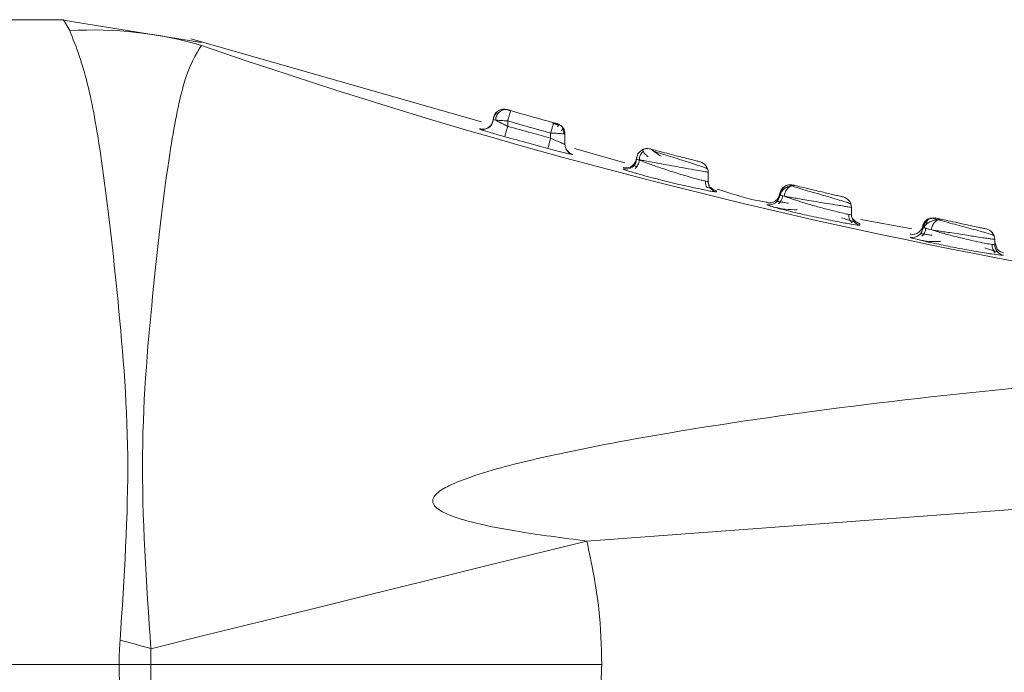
# Model space of a CAD drawing. Header units: millimetres. Extents: x -456 to 1924, y -71 to 431.
# Tile 37 of 45: x 1042.92 to 1056.67, y 162.37 to 171.48. Entities that reach past the tile are written whole.
import ezdxf

# ---------------------------------------------------------------- set-up
doc = ezdxf.new("R2010")
doc.units = ezdxf.units.MM

# ---------------------------------------------------------------- blocks, each defined once
blk = doc.blocks.new('Drawing View6')
at = {"color": 7, "linetype": 'Continuous', "lineweight": 18}
for p, q in [((20.888, 0), (8.888, 0)), ((22.813, -0.317), (20.856, 0)), ((20.973, -0.152), (20.888, 0)), ((26.724, -1.426), (22.664, -0.267)), ((22.815, -0.36), (22.815, -0.36)), ((27.034, -1.256), (27.019, -1.252)), ((27.06, -1.253), (27.057, -1.253)), ((27.079, -1.255), (27.08, -1.255)), ((27.079, -1.256), (27.087, -1.257)), ((27.082, -1.26), (27.079, -1.259)), ((27.127, -1.276), (27.129, -1.269)), ((27.133, -1.274), (27.128, -1.273)), ((26.883, -1.42), (26.888, -1.391)), ((26.892, -1.381), (26.887, -1.392)), ((26.892, -1.392), (26.897, -1.394)), ((27.088, -1.413), (27.088, -1.488)), ((27.8, -1.462), (27.79, -1.457)), ((27.791, -1.456), (27.791, -1.456)), ((27.688, -1.583), (27.688, -1.652)), ((27.873, -1.593), (27.888, -1.597)), ((27.888, -1.597), (27.888, -1.739)), ((27.919, -1.826), (27.895, -1.786)), ((27.919, -1.826), (27.895, -1.786)), ((27.999, -1.884), (27.999, -1.88)), ((28.725, -1.997), (28.023, -1.796)), ((28.701, -2.083), (28.701, -2.083)), ((28.89, -2.146), (28.793, -2.117)), ((29.888, -2.131), (29.888, -2.258)), ((29.888, -2.258), (29.888, -2.245)), ((29.897, -2.306), (29.888, -2.258)), ((31.063, -2.319), (31.022, -2.31)), ((31.073, -2.308), (31.08, -2.31)), ((30.003, -2.404), (30.003, -2.389)), ((30.705, -2.582), (30.705, -2.582)), ((31.888, -2.621), (31.888, -2.722)), ((31.888, -2.722), (31.888, -2.703)), ((31.921, -2.794), (31.896, -2.771)), ((31.97, -2.867), (32.007, -2.869)), ((32.007, -2.869), (32.006, -2.847)), ((32.73, -2.919), (32.018, -2.788)), ((32.887, -2.902), (32.884, -2.881)), ((33.008, -2.769), (32.957, -2.784)), ((33.068, -2.771), (32.961, -2.781)), ((33.101, -2.792), (33.025, -2.776)), ((33.069, -2.769), (33.063, -2.768)), ((32.929, -2.915), (32.967, -2.925)), ((32.708, -3.036), (32.708, -3.036)), ((33.888, -3.067), (33.888, -3.14)), ((33.888, -3.103), (33.922, -3.202)), ((33.888, -3.14), (33.888, -3.111)), ((33.901, -3.192), (33.896, -3.19)), ((33.973, -3.287), (34.011, -3.288)), ((34.011, -3.288), (34.011, -3.288)), ((43.388, -6.155), (28.193, -7.278)), ((8.888, -9), (21.662, -9))]:
    blk.add_line(p, q, dxfattribs=at)
at = {"color": 7, "linetype": 'Continuous', "lineweight": 18, "flags": 128}
for points in [[(27.022, -1.25), (27.046, -1.249), (27.079, -1.255)], [(27.048, -1.633), (27.049, -1.629), (27.051, -1.621), (27.055, -1.607), (27.06, -1.589), (27.066, -1.567), (27.073, -1.543), (27.08, -1.516), (27.088, -1.488)], [(27.649, -1.797), (27.65, -1.794), (27.652, -1.785), (27.656, -1.772), (27.661, -1.754), (27.667, -1.732), (27.673, -1.707), (27.68, -1.68), (27.688, -1.652)], [(27.896, -1.787), (27.89, -1.764), (27.888, -1.739)], [(31.062, -2.319), (31.088, -2.316), (31.117, -2.319)], [(29.925, -2.357), (29.92, -2.351), (29.915, -2.344)], [(31.888, -2.621), (31.886, -2.596), (31.88, -2.573)], [(33.888, -3.068), (33.886, -3.042), (33.879, -3.018)], [(22.106, -8.781), (22.866, -8.593), (23.626, -8.406), (24.387, -8.218), (25.148, -8.03), (25.909, -7.842), (26.67, -7.654), (27.432, -7.466), (28.193, -7.278)]]:
    blk.add_lwpolyline(points, dxfattribs=at)
at = {"color": 7, "linetype": 'Continuous', "lineweight": 18}
for centre, radius, start, end in [((21.295, -5.574), 5.431, 73.7433, 93.3999), ((48.846, 74.858), 79.595, 250.91073, 266.068), ((54.573, 94.891), 100, 254.07145, 254.4281), ((26.738, -1.382), 0.15, 254.1954, 345.2267), ((54.573, 94.891), 100.15, 254.07145, 254.4281), ((28.038, -1.739), 0.15, 180.0126, 209.1714), ((28.038, -1.739), 0.15, 209.1864, 255.0952), ((28.738, -1.937), 0.15, 255.7021, 357.8504), ((29.738, -2.131), 0.15, 360, 75.6421), ((30.038, -2.258), 0.15, 180.0004, 206.6311), ((30.738, -2.436), 0.15, 257.1479, 356.4955), ((31.738, -2.621), 0.15, 360, 76.8202), ((32.038, -2.722), 0.15, 180.0064, 258.0251), ((33.037, -2.916), 0.15, 77.5849, 167.0421), ((32.738, -2.889), 0.15, 258.6302, 354.8555), ((33.738, -3.067), 0.15, 360, 77.9926), ((34.038, -3.14), 0.15, 180.0075, 259.4971), ((-22.454, -167.703), 165.052, 74.337, 74.49185)]:
    blk.add_arc(centre, radius, start, end, dxfattribs=at)
for points, knots in [([(21.677, -8.661), (21.734, -7.79), (21.846, -6.064), (21.636, -3.745), (21.444, -2.049), (21.217, -0.764), (21.062, -0.376), (20.973, -0.152)], [0, 0, 0, 0, 0.215496, 0.427053, 0.635274, 0.788728, 1, 1, 1, 1]), ([(22.106, -8.781), (22.044, -7.863), (21.922, -6.055), (22.145, -3.638), (22.345, -1.923), (22.58, -0.715), (22.729, -0.489), (22.815, -0.36)], [0, 0, 0, 0, 0.215583, 0.424685, 0.63353, 0.789403, 1, 1, 1, 1]), ([(26.888, -1.391), (26.889, -1.38), (26.891, -1.359), (26.904, -1.328), (26.923, -1.3), (26.95, -1.276), (26.981, -1.258), (27.004, -1.253), (27.016, -1.251)], [0, 0, 0, 0, 0.149286, 0.310346, 0.480337, 0.655173, 0.830009, 1, 1, 1, 1]), ([(26.952, -1.278), (26.942, -1.286), (26.924, -1.301), (26.905, -1.331), (26.893, -1.363), (26.891, -1.384), (26.89, -1.394)], [0, 0, 0, 0, 0.267472, 0.527266, 0.772918, 1, 1, 1, 1]), ([(27.015, -1.251), (27.004, -1.253), (26.98, -1.258), (26.95, -1.277), (26.926, -1.302), (26.916, -1.323), (26.912, -1.334)], [0, 0, 0, 0, 0.241254, 0.493089, 0.748528, 1, 1, 1, 1]), ([(26.919, -1.401), (26.92, -1.391), (26.923, -1.37), (26.935, -1.339), (26.952, -1.309), (26.976, -1.284), (27.003, -1.265), (27.033, -1.255), (27.061, -1.252), (27.078, -1.255), (27.087, -1.257)], [0, 0, 0, 0, 0.113774, 0.236652, 0.366448, 0.500002, 0.633556, 0.763352, 0.886228, 1, 1, 1, 1]), ([(27.016, -1.251), (27.027, -1.25), (27.048, -1.248), (27.069, -1.252), (27.079, -1.255)], [0, 0, 0, 0, 0.518969, 1, 1, 1, 1]), ([(27.087, -1.257), (27.084, -1.256), (27.08, -1.255), (27.079, -1.255), (27.079, -1.255)], [0, 0, 0, 0, 0.5566588, 1, 1, 1, 1]), ([(27.129, -1.269), (27.125, -1.268), (27.118, -1.266), (27.106, -1.263), (27.095, -1.259), (27.09, -1.258), (27.087, -1.257)], [0, 0, 0, 0, 0.230799, 0.45919, 0.732023, 1, 1, 1, 1]), ([(26.888, -1.384), (26.887, -1.394), (26.884, -1.416), (26.872, -1.447), (26.853, -1.476), (26.826, -1.5), (26.794, -1.518), (26.76, -1.527), (26.727, -1.528), (26.706, -1.523), (26.696, -1.521)], [0, 0, 0, 0, 0.113729, 0.236596, 0.366411, 0.5, 0.633589, 0.763404, 0.886271, 1, 1, 1, 1]), ([(26.919, -1.401), (26.909, -1.398), (26.895, -1.394), (26.893, -1.393), (26.892, -1.392)], [0, 0, 0, 0, 0.6615532, 1, 1, 1, 1]), ([(26.919, -1.401), (26.929, -1.407), (26.952, -1.42), (26.986, -1.437), (27.013, -1.451), (27.041, -1.466), (27.068, -1.479), (27.088, -1.488)], [0, 0, 0, 0, 0.2497197, 0.544545, 0.5985125, 0.6925505, 1, 1, 1, 1]), ([(27.088, -1.488), (27.199, -1.519), (27.399, -1.574), (27.599, -1.628), (27.688, -1.652)], [0, 0, 0, 0, 0.558056, 1, 1, 1, 1]), ([(27.803, -1.473), (27.797, -1.472), (27.785, -1.468), (27.764, -1.462), (27.743, -1.455), (27.728, -1.451), (27.72, -1.448)], [0, 0, 0, 0, 0.25479, 0.506105, 0.754294, 1, 1, 1, 1]), ([(27.725, -1.45), (27.725, -1.45), (27.728, -1.439), (27.728, -1.438), (27.728, -1.438)], [0, 0, 0, 0, 0.0213255, 1, 1, 1, 1]), ([(27.778, -1.452), (27.778, -1.452), (27.776, -1.452), (27.768, -1.449), (27.759, -1.447), (27.75, -1.444), (27.739, -1.441), (27.732, -1.439), (27.728, -1.438)], [0, 0, 0, 0, 0.217305, 0.430777, 0.575827, 0.714334, 0.853388, 1, 1, 1, 1]), ([(27.769, -1.45), (27.771, -1.45), (27.778, -1.452), (27.786, -1.455), (27.793, -1.46), (27.799, -1.469), (27.797, -1.48), (27.785, -1.488), (27.778, -1.493)], [0, 0, 0, 0, 0.05159, 0.174567, 0.301114, 0.43228, 0.708141, 1, 1, 1, 1]), ([(27.834, -1.483), (27.83, -1.48), (27.815, -1.464), (27.794, -1.457), (27.778, -1.452)], [0, 0, 0, 0, 0.247484, 1, 1, 1, 1]), ([(27.833, -1.551), (27.839, -1.545), (27.852, -1.533), (27.858, -1.516), (27.853, -1.499), (27.84, -1.487), (27.834, -1.483)], [0, 0, 0, 0, 0.29164, 0.563303, 0.818704, 1, 1, 1, 1]), ([(27.888, -1.597), (27.886, -1.58), (27.883, -1.548), (27.867, -1.514), (27.852, -1.501), (27.849, -1.498)], [0, 0, 0, 0, 0.449107, 0.898213, 1, 1, 1, 1]), ([(26.697, -1.522), (26.697, -1.522), (26.697, -1.52), (26.697, -1.523), (26.697, -1.526)], [0, 0, 0, 0, 0.119604, 1, 1, 1, 1]), ([(26.697, -1.526), (26.699, -1.527), (26.701, -1.529), (26.724, -1.537), (26.734, -1.54)], [0, 0, 0, 0, 0.573704, 1, 1, 1, 1]), ([(26.734, -1.54), (26.739, -1.541), (26.758, -1.548), (26.829, -1.57), (26.933, -1.601), (27.011, -1.623), (27.048, -1.633)], [0, 0, 0, 0, 0.101941, 0.403347, 0.72158, 1, 1, 1, 1]), ([(27.048, -1.633), (27.16, -1.664), (27.36, -1.719), (27.56, -1.773), (27.649, -1.797)], [0, 0, 0, 0, 0.558055, 1, 1, 1, 1]), ([(27.873, -1.593), (27.873, -1.584), (27.872, -1.565), (27.865, -1.538), (27.857, -1.521), (27.853, -1.513)], [0, 0, 0, 0, 0.330482, 0.678172, 1, 1, 1, 1]), ([(27.688, -1.652), (27.715, -1.665), (27.766, -1.689), (27.824, -1.714), (27.86, -1.729), (27.883, -1.738), (27.886, -1.739), (27.888, -1.739)], [0, 0, 0, 0, 0.268651, 0.518505, 0.657801, 0.816403, 1, 1, 1, 1]), ([(27.649, -1.797), (27.696, -1.81), (27.788, -1.834), (27.888, -1.859), (27.951, -1.874), (27.991, -1.883), (27.996, -1.884), (27.999, -1.884)], [0, 0, 0, 0, 0.261453, 0.508983, 0.649421, 0.811251, 1, 1, 1, 1]), ([(28, -1.88), (27.985, -1.875), (27.953, -1.864), (27.931, -1.839), (27.919, -1.826)], [0, 0, 0, 0, 0.486024, 1, 1, 1, 1]), ([(28.888, -1.923), (28.887, -1.933), (28.885, -1.955), (28.873, -1.986), (28.854, -2.015), (28.828, -2.04), (28.797, -2.058), (28.763, -2.068), (28.73, -2.07), (28.709, -2.066), (28.699, -2.064)], [0, 0, 0, 0, 0.113822, 0.236712, 0.366489, 0.500005, 0.63352, 0.763294, 0.886181, 1, 1, 1, 1]), ([(28.888, -1.943), (28.889, -1.931), (28.892, -1.907), (28.906, -1.875), (28.925, -1.848), (28.948, -1.828), (28.974, -1.812), (29.005, -1.802), (29.029, -1.797), (29.041, -1.799), (29.042, -1.799)], [0, 0, 0, 0, 0.157517, 0.306983, 0.445338, 0.571023, 0.698549, 0.838664, 0.989533, 1, 1, 1, 1]), ([(28.982, -1.839), (28.975, -1.846), (28.959, -1.86), (28.941, -1.888), (28.928, -1.922), (28.926, -1.947), (28.925, -1.96)], [0, 0, 0, 0, 0.220067, 0.462731, 0.724706, 1, 1, 1, 1]), ([(29.001, -1.804), (28.992, -1.807), (28.974, -1.815), (28.977, -1.838), (29, -1.869), (29.032, -1.899), (29.048, -1.915)], [0, 0, 0, 0, 0.2184254, 0.4703971, 0.7310055, 1, 1, 1, 1]), ([(29.001, -1.804), (29.005, -1.803), (29.019, -1.798), (29.045, -1.798), (29.066, -1.802), (29.076, -1.804)], [0, 0, 0, 0, 0.161259, 0.596528, 1, 1, 1, 1]), ([(29.775, -1.985), (29.774, -1.985), (29.771, -1.984), (29.745, -1.977), (29.693, -1.964), (29.611, -1.943), (29.504, -1.915), (29.374, -1.882), (29.231, -1.844), (29.131, -1.818), (29.083, -1.805), (29.078, -1.804), (29.076, -1.804)], [0, 0, 0, 0, 0.05889, 0.131984, 0.227373, 0.317308, 0.424713, 0.545782, 0.670567, 0.834795, 0.917467, 1, 1, 1, 1]), ([(29.229, -1.904), (29.207, -1.891), (29.165, -1.864), (29.123, -1.834), (29.102, -1.815), (29.103, -1.813), (29.104, -1.813)], [0, 0, 0, 0, 0.298046, 0.586209, 0.860592, 1, 1, 1, 1]), ([(29.882, -2.088), (29.877, -2.084), (29.866, -2.075), (29.799, -2.051), (29.703, -2.018), (29.584, -1.981), (29.456, -1.94), (29.329, -1.9), (29.212, -1.864), (29.153, -1.844), (29.124, -1.834)], [0, 0, 0, 0, 0.132225, 0.26258, 0.390831, 0.516895, 0.640807, 0.762636, 0.882396, 1, 1, 1, 1]), ([(28.894, -2.047), (28.893, -2.047), (28.876, -2.044), (28.856, -2.041), (28.849, -2.043), (28.845, -2.043)], [0, 0, 0, 0, 0.0155096, 0.5306188, 1, 1, 1, 1]), ([(28.926, -1.956), (28.925, -1.968), (28.922, -1.993), (28.909, -2.027), (28.89, -2.055), (28.875, -2.069), (28.867, -2.076)], [0, 0, 0, 0, 0.275, 0.536907, 0.779688, 1, 1, 1, 1]), ([(28.888, -1.943), (28.889, -1.944), (28.891, -1.946), (28.923, -1.955), (29.014, -1.996), (29.173, -2.052), (29.339, -2.107), (29.478, -2.152), (29.608, -2.19), (29.721, -2.221), (29.806, -2.243), (29.853, -2.254), (29.882, -2.26), (29.886, -2.259), (29.888, -2.258)], [0, 0, 0, 0, 0.0378839, 0.1166562, 0.2348376, 0.3589194, 0.4901213, 0.5622963, 0.6299908, 0.7516343, 0.8156266, 0.8782277, 0.9396207, 1, 1, 1, 1]), ([(29.888, -2.131), (29.886, -2.13), (29.882, -2.129), (29.842, -2.122), (29.758, -2.107), (29.638, -2.086), (29.507, -2.062), (29.377, -2.038), (29.246, -2.015), (29.126, -1.992), (29.028, -1.975), (28.949, -1.959), (28.898, -1.953), (28.891, -1.946), (28.888, -1.943)], [0, 0, 0, 0, 0.065832, 0.132704, 0.235989, 0.351358, 0.415251, 0.503915, 0.599976, 0.669222, 0.755303, 0.834588, 0.917484, 1, 1, 1, 1]), ([(28.701, -2.083), (28.708, -2.087), (28.719, -2.093), (28.774, -2.111), (28.794, -2.118)], [0, 0, 0, 0, 0.640124, 1, 1, 1, 1]), ([(28.794, -2.118), (28.819, -2.125), (28.847, -2.134), (28.912, -2.153), (28.99, -2.175), (29.138, -2.215), (29.308, -2.258), (29.474, -2.298), (29.641, -2.336), (29.758, -2.361), (29.81, -2.372), (29.811, -2.372)], [0, 0, 0, 0, 0.112652, 0.126212, 0.237314, 0.370015, 0.549417, 0.675816, 0.792701, 0.99686, 1, 1, 1, 1]), ([(29.871, -2.339), (29.868, -2.334), (29.859, -2.318), (29.85, -2.288), (29.85, -2.263), (29.85, -2.251)], [0, 0, 0, 0, 0.2238259, 0.6024936, 1, 1, 1, 1]), ([(29.927, -2.358), (29.926, -2.358), (29.912, -2.346), (29.901, -2.327), (29.897, -2.308), (29.897, -2.306)], [0, 0, 0, 0, 0.0511772, 0.8809558, 1, 1, 1, 1]), ([(30.004, -2.389), (29.988, -2.384), (29.956, -2.373), (29.932, -2.348), (29.92, -2.336)], [0, 0, 0, 0, 0.485471, 1, 1, 1, 1]), ([(30.888, -2.445), (30.889, -2.435), (30.891, -2.414), (30.903, -2.384), (30.922, -2.356), (30.947, -2.332), (30.978, -2.315), (31.01, -2.305), (31.042, -2.303), (31.063, -2.306), (31.073, -2.308)], [0, 0, 0, 0, 0.11449, 0.237535, 0.367026, 0.499999, 0.632972, 0.762464, 0.885509, 1, 1, 1, 1]), ([(31.063, -2.319), (31.041, -2.323), (30.997, -2.331), (30.943, -2.364), (30.904, -2.407), (30.896, -2.437), (30.892, -2.452)], [0, 0, 0, 0, 0.244465, 0.500345, 0.755616, 1, 1, 1, 1]), ([(31.009, -2.307), (30.998, -2.31), (30.975, -2.316), (30.948, -2.335), (30.927, -2.361), (30.921, -2.382), (30.918, -2.393)], [0, 0, 0, 0, 0.239996, 0.490148, 0.745302, 1, 1, 1, 1]), ([(30.95, -2.465), (30.951, -2.455), (30.954, -2.434), (30.965, -2.403), (30.982, -2.373), (31.005, -2.348), (31.032, -2.329), (31.061, -2.318), (31.09, -2.314), (31.108, -2.317), (31.117, -2.319)], [0, 0, 0, 0, 0.114126, 0.237091, 0.366746, 0.500021, 0.633293, 0.762938, 0.88589, 1, 1, 1, 1]), ([(31.881, -2.575), (31.875, -2.571), (31.862, -2.562), (31.779, -2.535), (31.662, -2.5), (31.522, -2.459), (31.375, -2.417), (31.238, -2.377), (31.121, -2.343), (31.075, -2.328), (31.052, -2.32)], [0, 0, 0, 0, 0.132292, 0.262646, 0.390849, 0.516885, 0.640812, 0.762689, 0.882479, 1, 1, 1, 1]), ([(31.073, -2.308), (31.071, -2.308), (31.068, -2.307), (31.071, -2.308), (31.073, -2.308)], [0, 0, 0, 0, 0.555969, 1, 1, 1, 1]), ([(31.08, -2.31), (31.082, -2.31), (31.086, -2.311), (31.105, -2.316), (31.117, -2.319)], [0, 0, 0, 0, 0.412026, 1, 1, 1, 1]), ([(31.772, -2.475), (31.771, -2.474), (31.769, -2.474), (31.75, -2.469), (31.71, -2.46), (31.646, -2.445), (31.563, -2.425), (31.47, -2.403), (31.351, -2.375), (31.213, -2.342), (31.149, -2.327), (31.117, -2.319)], [0, 0, 0, 0, 0.060974, 0.134031, 0.226048, 0.34221, 0.435268, 0.540822, 0.65477, 0.828002, 1, 1, 1, 1]), ([(29.811, -2.372), (29.84, -2.378), (29.898, -2.389), (29.957, -2.4), (29.996, -2.406), (30.001, -2.405), (30.003, -2.404)], [0, 0, 0, 0, 0.251113, 0.505264, 0.754843, 1, 1, 1, 1]), ([(29.928, -2.36), (29.924, -2.358), (29.916, -2.355), (29.893, -2.347), (29.873, -2.34), (29.871, -2.339)], [0, 0, 0, 0, 0.487166, 0.968224, 1, 1, 1, 1]), ([(30.003, -2.404), (29.987, -2.399), (29.958, -2.39), (29.937, -2.368), (29.927, -2.358)], [0, 0, 0, 0, 0.538988, 1, 1, 1, 1]), ([(30.711, -2.549), (30.663, -2.541), (30.425, -2.5), (30.195, -2.424), (30.011, -2.364)], [0, 0, 0, 0, 0.198616, 1, 1, 1, 1]), ([(30.888, -2.416), (30.886, -2.428), (30.883, -2.452), (30.869, -2.483), (30.85, -2.509), (30.828, -2.53), (30.802, -2.545), (30.772, -2.556), (30.737, -2.56), (30.714, -2.556), (30.702, -2.554)], [0, 0, 0, 0, 0.136997, 0.267594, 0.389104, 0.5, 0.610896, 0.732407, 0.863003, 1, 1, 1, 1]), ([(30.926, -2.453), (30.925, -2.466), (30.922, -2.49), (30.909, -2.523), (30.891, -2.551), (30.876, -2.565), (30.869, -2.572)], [0, 0, 0, 0, 0.274767, 0.536455, 0.779273, 1, 1, 1, 1]), ([(30.95, -2.465), (30.932, -2.459), (30.896, -2.449), (30.89, -2.446), (30.888, -2.445)], [0, 0, 0, 0, 0.499024, 1, 1, 1, 1]), ([(30.95, -2.465), (30.979, -2.475), (31.04, -2.497), (31.188, -2.545), (31.364, -2.597), (31.545, -2.646), (31.694, -2.684), (31.804, -2.71), (31.875, -2.723), (31.884, -2.722), (31.888, -2.722)], [0, 0, 0, 0, 0.117871, 0.245763, 0.395767, 0.530728, 0.660259, 0.774453, 0.8886, 1, 1, 1, 1]), ([(31.888, -2.621), (31.886, -2.62), (31.881, -2.619), (31.844, -2.613), (31.783, -2.603), (31.685, -2.587), (31.562, -2.567), (31.422, -2.544), (31.299, -2.523), (31.187, -2.505), (31.092, -2.488), (31.01, -2.475), (30.97, -2.468), (30.95, -2.465)], [0, 0, 0, 0, 0.080913, 0.164987, 0.252315, 0.342981, 0.476044, 0.563968, 0.668503, 0.754691, 0.829237, 0.918078, 1, 1, 1, 1]), ([(30.705, -2.582), (30.713, -2.587), (30.731, -2.596), (30.834, -2.624), (30.885, -2.638)], [0, 0, 0, 0, 0.505253, 1, 1, 1, 1]), ([(31.011, -2.563), (30.988, -2.558), (30.941, -2.55), (30.891, -2.541), (30.857, -2.537), (30.851, -2.539), (30.847, -2.539)], [0, 0, 0, 0, 0.2550275, 0.5104032, 0.7665473, 1, 1, 1, 1]), ([(30.801, -2.615), (30.854, -2.627), (30.955, -2.65), (31.072, -2.653), (31.128, -2.654)], [0, 0, 0, 0, 0.524533, 1, 1, 1, 1]), ([(30.885, -2.638), (30.887, -2.638), (30.935, -2.652), (31.105, -2.693), (31.364, -2.752), (31.633, -2.808), (31.855, -2.85), (31.932, -2.861), (31.97, -2.867)], [0, 0, 0, 0, 0.005956, 0.202049, 0.406582, 0.612103, 0.812688, 1, 1, 1, 1]), ([(31.896, -2.835), (31.89, -2.828), (31.876, -2.814), (31.861, -2.787), (31.851, -2.753), (31.85, -2.729), (31.85, -2.717)], [0, 0, 0, 0, 0.220871, 0.463715, 0.725343, 1, 1, 1, 1]), ([(31.926, -2.822), (31.922, -2.821), (31.916, -2.818), (31.879, -2.806), (31.823, -2.789), (31.773, -2.773), (31.748, -2.765)], [0, 0, 0, 0, 0.235851, 0.49353, 0.748256, 1, 1, 1, 1]), ([(32.007, -2.846), (31.991, -2.841), (31.958, -2.831), (31.934, -2.806), (31.921, -2.793)], [0, 0, 0, 0, 0.484897, 1, 1, 1, 1]), ([(32.887, -2.86), (32.886, -2.871), (32.882, -2.894), (32.864, -2.933), (32.829, -2.971), (32.782, -2.993), (32.74, -2.999), (32.717, -2.995), (32.706, -2.994)], [0, 0, 0, 0, 0.136954, 0.267626, 0.5, 0.732374, 0.863046, 1, 1, 1, 1]), ([(32.959, -2.782), (32.949, -2.788), (32.93, -2.8), (32.908, -2.825), (32.892, -2.853), (32.887, -2.873), (32.884, -2.882)], [0, 0, 0, 0, 0.265321, 0.523973, 0.77024, 1, 1, 1, 1]), ([(32.887, -2.902), (32.889, -2.893), (32.892, -2.873), (32.904, -2.844), (32.923, -2.816), (32.947, -2.794), (32.976, -2.777), (32.997, -2.771), (33.008, -2.769)], [0, 0, 0, 0, 0.151885, 0.314466, 0.48505, 0.659937, 0.834824, 1, 1, 1, 1]), ([(33.109, -2.791), (33.084, -2.794), (33.032, -2.8), (32.966, -2.83), (32.916, -2.869), (32.902, -2.897), (32.895, -2.911)], [0, 0, 0, 0, 0.23898, 0.491792, 0.748533, 1, 1, 1, 1]), ([(32.953, -2.798), (32.946, -2.804), (32.931, -2.818), (32.912, -2.844), (32.899, -2.876), (32.896, -2.899), (32.895, -2.911)], [0, 0, 0, 0, 0.221755, 0.464769, 0.725978, 1, 1, 1, 1]), ([(32.999, -2.771), (32.989, -2.774), (32.97, -2.781), (32.944, -2.803), (32.94, -2.831), (32.937, -2.849)], [0, 0, 0, 0, 0.243649, 0.487532, 1, 1, 1, 1]), ([(33.005, -2.934), (33.007, -2.924), (33.009, -2.904), (33.02, -2.873), (33.035, -2.845), (33.056, -2.82), (33.079, -2.801), (33.104, -2.789), (33.129, -2.784), (33.145, -2.786), (33.152, -2.787)], [0, 0, 0, 0, 0.114654, 0.237751, 0.367198, 0.500063, 0.632919, 0.762338, 0.885395, 1, 1, 1, 1]), ([(33.063, -2.768), (33.063, -2.768), (33.061, -2.767), (33.065, -2.768), (33.069, -2.769)], [0, 0, 0, 0, 0.104705, 1, 1, 1, 1]), ([(33.069, -2.769), (33.073, -2.77), (33.082, -2.772), (33.13, -2.783), (33.153, -2.788)], [0, 0, 0, 0, 0.522143, 1, 1, 1, 1]), ([(33.88, -3.019), (33.874, -3.015), (33.863, -3.007), (33.791, -2.983), (33.688, -2.953), (33.562, -2.919), (33.427, -2.883), (33.296, -2.847), (33.178, -2.815), (33.123, -2.799), (33.095, -2.791)], [0, 0, 0, 0, 0.13238, 0.262853, 0.391222, 0.517434, 0.641463, 0.763294, 0.882858, 1, 1, 1, 1]), ([(33.102, -2.792), (33.109, -2.789), (33.126, -2.784), (33.143, -2.786), (33.152, -2.788)], [0, 0, 0, 0, 0.462476, 1, 1, 1, 1]), ([(33.769, -2.921), (33.768, -2.921), (33.767, -2.92), (33.75, -2.917), (33.716, -2.909), (33.652, -2.896), (33.55, -2.874), (33.413, -2.844), (33.264, -2.812), (33.19, -2.796), (33.153, -2.788)], [0, 0, 0, 0, 0.062202, 0.135737, 0.227017, 0.340978, 0.481272, 0.64725, 0.824568, 1, 1, 1, 1]), ([(33.013, -3.01), (32.989, -3.006), (32.943, -2.999), (32.893, -2.991), (32.859, -2.988), (32.853, -2.989), (32.85, -2.989)], [0, 0, 0, 0, 0.254893, 0.510274, 0.766525, 1, 1, 1, 1]), ([(32.926, -2.905), (32.924, -2.917), (32.922, -2.941), (32.91, -2.974), (32.892, -3.002), (32.878, -3.016), (32.871, -3.023)], [0, 0, 0, 0, 0.274582, 0.536108, 0.778961, 1, 1, 1, 1]), ([(33.011, -2.935), (32.975, -2.926), (32.905, -2.908), (32.893, -2.904), (32.887, -2.902)], [0, 0, 0, 0, 0.501133, 1, 1, 1, 1]), ([(33.011, -2.935), (33.04, -2.944), (33.114, -2.968), (33.269, -3.01), (33.439, -3.051), (33.591, -3.088), (33.717, -3.114), (33.815, -3.132), (33.877, -3.142), (33.884, -3.141), (33.888, -3.14)], [0, 0, 0, 0, 0.103498, 0.258662, 0.412509, 0.522336, 0.64949, 0.77121, 0.887895, 1, 1, 1, 1]), ([(33.888, -3.067), (33.886, -3.067), (33.882, -3.066), (33.85, -3.062), (33.798, -3.054), (33.715, -3.042), (33.611, -3.026), (33.493, -3.008), (33.38, -2.991), (33.27, -2.974), (33.168, -2.959), (33.082, -2.946), (33.034, -2.939), (33.011, -2.935)], [0, 0, 0, 0, 0.081863, 0.166352, 0.253534, 0.343472, 0.472825, 0.555787, 0.650793, 0.754358, 0.828991, 0.917965, 1, 1, 1, 1]), ([(32.708, -3.036), (32.717, -3.04), (32.734, -3.05), (32.838, -3.075), (32.889, -3.087)], [0, 0, 0, 0, 0.507279, 1, 1, 1, 1]), ([(32.812, -3.069), (32.865, -3.079), (32.964, -3.099), (33.079, -3.098), (33.133, -3.097)], [0, 0, 0, 0, 0.524646, 1, 1, 1, 1]), ([(32.889, -3.087), (32.891, -3.088), (32.939, -3.1), (33.109, -3.137), (33.367, -3.188), (33.634, -3.237), (33.857, -3.273), (33.935, -3.282), (33.973, -3.287)], [0, 0, 0, 0, 0.007098, 0.203146, 0.406116, 0.610154, 0.810663, 1, 1, 1, 1]), ([(33.888, -3.14), (33.886, -3.142), (33.883, -3.144), (33.853, -3.138), (33.846, -3.137)], [0, 0, 0, 0, 0.782625, 1, 1, 1, 1]), ([(33.896, -3.254), (33.889, -3.247), (33.876, -3.233), (33.861, -3.205), (33.851, -3.172), (33.851, -3.148), (33.85, -3.136)], [0, 0, 0, 0, 0.221141, 0.464011, 0.725495, 1, 1, 1, 1]), ([(33.924, -3.238), (33.921, -3.237), (33.915, -3.235), (33.878, -3.224), (33.824, -3.209), (33.774, -3.195), (33.749, -3.187)], [0, 0, 0, 0, 0.235511, 0.49311, 0.747917, 1, 1, 1, 1]), ([(34.011, -3.253), (33.994, -3.248), (33.96, -3.239), (33.935, -3.214), (33.922, -3.201)], [0, 0, 0, 0, 0.484367, 1, 1, 1, 1]), ([(43.388, -4.696), (41.55, -4.732), (37.774, -4.806), (33.09, -5.217), (29.65, -5.7), (27.81, -6.046), (26.781, -6.301), (26.303, -6.483), (26.13, -6.58), (26.062, -6.653), (26.041, -6.697), (26.041, -6.741), (26.062, -6.783), (26.102, -6.823), (26.162, -6.863), (26.312, -6.936), (26.657, -7.038), (27.31, -7.165), (27.859, -7.235), (28.193, -7.278)], [0, 0, 0, 0, 0.277155, 0.569443, 0.709642, 0.801656, 0.852577, 0.869317, 0.879228, 0.882226, 0.884534, 0.88657, 0.888768, 0.891502, 0.895083, 0.899771, 0.916626, 0.949186, 1, 1, 1, 1]), ([(28.193, -7.278), (28.26, -7.595), (28.38, -8.163), (28.395, -8.743), (28.402, -9)], [0, 0, 0, 0, 0.556738, 1, 1, 1, 1]), ([(21.662, -9), (21.662, -8.937), (21.664, -8.823), (21.673, -8.711), (21.677, -8.661)], [0, 0, 0, 0, 0.558771, 1, 1, 1, 1]), ([(22.106, -9), (22.106, -8.959), (22.106, -8.886), (22.106, -8.813), (22.106, -8.781)], [0, 0, 0, 0, 0.56272, 1, 1, 1, 1]), ([(21.677, -9.339), (21.672, -9.275), (21.663, -9.163), (21.662, -9.049), (21.662, -9)], [0, 0, 0, 0, 0.561067, 1, 1, 1, 1]), ([(21.662, -9), (21.745, -9), (21.893, -9), (22.041, -9), (22.106, -9)], [0, 0, 0, 0, 0.559994, 1, 1, 1, 1]), ([(22.106, -9.219), (22.106, -9.178), (22.106, -9.105), (22.106, -9.032), (22.106, -9)], [0, 0, 0, 0, 0.5563326, 1, 1, 1, 1]), ([(22.106, -9), (23.28, -9.001), (25.377, -9.004), (27.478, -9.001), (28.402, -9)], [0, 0, 0, 0, 0.560021, 1, 1, 1, 1]), ([(28.402, -9), (28.391, -9.326), (28.371, -9.907), (28.247, -10.474), (28.193, -10.721)], [0, 0, 0, 0, 0.5628918, 1, 1, 1, 1])]:
    blk.add_open_spline(points, degree=3, knots=knots, dxfattribs=at)
for points in [[(27.088, -1.413), (27.093, -1.394), (27.104, -1.357), (27.118, -1.309), (27.127, -1.276), (27.128, -1.271), (27.129, -1.269)], [(27.088, -1.413), (27.071, -1.412), (27.037, -1.41), (26.99, -1.407), (26.949, -1.404), (26.929, -1.402), (26.919, -1.401)], [(27.688, -1.583), (27.693, -1.564), (27.704, -1.526), (27.717, -1.478), (27.726, -1.445), (27.728, -1.44), (27.728, -1.438)], [(27.888, -1.597), (27.885, -1.595), (27.879, -1.593), (27.833, -1.59), (27.767, -1.586), (27.714, -1.584), (27.688, -1.583)]]:
    blk.add_open_spline(points, degree=3, dxfattribs=at)

msp = doc.modelspace()

# ---------------------------------------------------------------- block references
at = {"color": 7, "linetype": 'Continuous', "lineweight": 18}
msp.add_blockref('Drawing View6', (1022.644, 171.483), dxfattribs=at)

doc.saveas('drawing.dxf')
